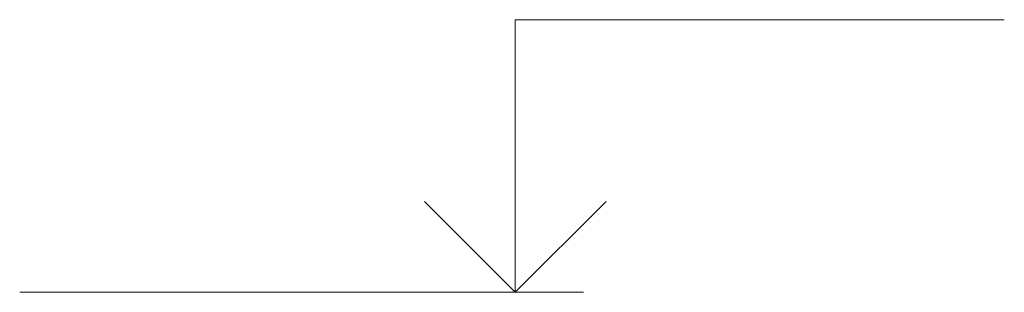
# Model space of a CAD drawing. Header units: millimetres. Extents: x 53645 to 137188, y 78097 to 135542.
# Tile 165 of 256: x 100682 to 102850, y 107390 to 107990. Entities that reach past the tile are written whole.
import ezdxf

# ---------------------------------------------------------------- set-up
doc = ezdxf.new("R2010")
doc.units = ezdxf.units.MM
doc.layers.add('mark', color=4, linetype='Continuous', lineweight=15)

msp = doc.modelspace()

# ---------------------------------------------------------------- linework, layer by layer
at = {"layer": 'mark', "linetype": 'Continuous', "ltscale": 100}
for points in [[(101773, 107389.9), (101773, 107989.9)], [(101773, 107989.9), (102850, 107989.9)], [(101773, 107389.9), (101573, 107589.9)], [(101773, 107389.9), (101973, 107589.9)], [(100681.8, 107389.9), (101923, 107389.9)]]:
    msp.add_lwpolyline(points, dxfattribs=at)

doc.saveas('drawing.dxf')
